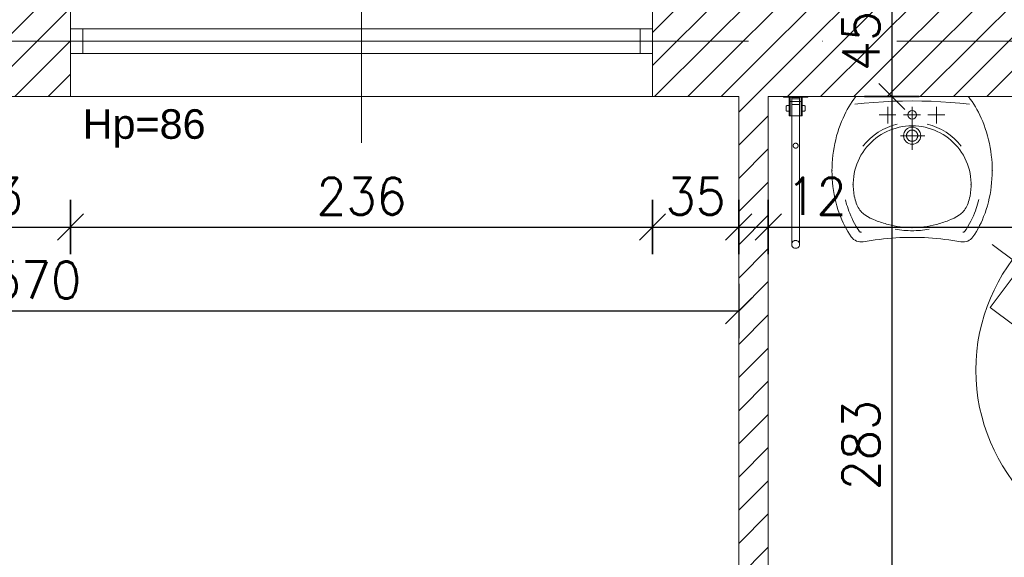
# Model space of a CAD drawing. Header units: millimetres. Extents: x -37273 to 136949, y -1495242345 to -598.
# Tile 23 of 38: x 41549 to 41949, y -16429 to -16211. Entities that reach past the tile are written whole.
import ezdxf

# ---------------------------------------------------------------- set-up
doc = ezdxf.new("R2010")
doc.units = ezdxf.units.MM
doc.linetypes.add('ACAD_ISO10W100', pattern=[18, 12, -3, 0, -3])
for name, color, linetype, lineweight in [('0.05 SPRZĘT', 70, 'Continuous', 5), ('0.30 sciany', 2, 'Continuous', 30), ('A-OKN', 3, 'Continuous', 13), ('urządzenia', 252, 'Continuous', 0), ('wymiarowannie', 253, 'Continuous', 5)]:
    doc.layers.add(name, color=color, linetype=linetype, lineweight=lineweight)
doc.layers.add('wym', color=1, linetype='Continuous')
doc.layers.add('ściana', color=7, linetype='Continuous')
doc.styles.get("Standard").update_dxf_attribs({"font": 'arial.ttf'})
doc.styles.add('WYM_50', font='simplex.shx', dxfattribs={"width": 0.95})
doc.dimstyles.new('50', dxfattribs={"dimtxt": 15, "dimasz": 0.15, "dimexe": 13, "dimexo": 30, "dimgap": 5, "dimtad": 1, "dimdec": 0, "dimrnd": 0.5, "dimzin": 1, "dimdsep": 46, "dimtxsty": 'WYM_50', "dimblk": 'A', "dimcen": 3, "dimdle": 5, "dimse1": 1, "dimse2": 1, "dimclrd": 256, "dimclre": 256, "dimclrt": 2, "dimaunit": 1, "dimadec": 0, "dimazin": 0, "dimtfac": 0.32, "dimtdec": 0, "dimtix": 1, "dimtmove": 1, "dimatfit": 3, "dimldrblk": 'A', "dimfxl": 1, "dimtvp": 0.08, "dimtolj": 1, "dimtzin": 1, "dimarcsym": 0})

# ---------------------------------------------------------------- blocks, each defined once
blk = doc.blocks.new('A')
at = {"color": 1, "linetype": 'Continuous'}
blk.add_line((0, 73.6), (0, -73.6), dxfattribs=at)
at = {"color": 7, "linetype": 'Continuous'}
blk.add_line((-35.3, -35.3), (35.3, 35.3), dxfattribs=at)
blk = doc.blocks.new('*D2468')
at = {"layer": 'Defpoints', "color": 0, "lineweight": 13, "ltscale": 3}
for p in [(41806, -16242.05), (41570, -16277.77), (41806, -16295)]:
    blk.add_point(p, dxfattribs=at)
at = {"layer": 'wym', "lineweight": -2}
blk.add_line((41570.15, -16295), (41805.85, -16295), dxfattribs=at)
at = {"layer": 'wym', "lineweight": -2, "ltscale": 3, "xscale": 0.15, "yscale": 0.15, "zscale": 0.15, "rotation": 180}
blk.add_blockref('A', (41570, -16295), dxfattribs=at)
at = {"layer": 'wym', "lineweight": -2, "ltscale": 3, "xscale": 0.15, "yscale": 0.15, "zscale": 0.15}
blk.add_blockref('A', (41806, -16295), dxfattribs=at)
at = {"layer": 'wym', "color": 2, "ltscale": 3, "insert": (41688, -16282.5), "char_height": 15, "attachment_point": 5, "style": 'WYM_50'}
blk.add_mtext('\\A1;236', dxfattribs=at)
blk = doc.blocks.new('*D2472')
at = {"layer": 'Defpoints', "color": 0, "lineweight": 13, "ltscale": 3}
for p in [(41841, -16329.05), (41271, -16355.26), (41841, -16355.26)]:
    blk.add_point(p, dxfattribs=at)
at = {"layer": 'wym', "lineweight": -2}
blk.add_line((41271.15, -16329.05), (41840.85, -16329.05), dxfattribs=at)
at = {"layer": 'wym', "lineweight": -2, "ltscale": 3, "xscale": 0.15, "yscale": 0.15, "zscale": 0.15, "rotation": 180}
blk.add_blockref('A', (41271, -16329.05), dxfattribs=at)
at = {"layer": 'wym', "lineweight": -2, "ltscale": 3, "xscale": 0.15, "yscale": 0.15, "zscale": 0.15}
blk.add_blockref('A', (41841, -16329.05), dxfattribs=at)
at = {"layer": 'wym', "color": 2, "ltscale": 3, "insert": (41556, -16316.55), "char_height": 15, "attachment_point": 5, "style": 'WYM_50'}
blk.add_mtext('\\A1;570', dxfattribs=at)
blk = doc.blocks.new('*D2467')
at = {"layer": 'Defpoints', "color": 0, "lineweight": 13, "ltscale": 3}
for p in [(41570, -16229.22), (41507, -16262.86), (41570, -16295)]:
    blk.add_point(p, dxfattribs=at)
at = {"layer": 'wym', "lineweight": -2}
blk.add_line((41507.15, -16295), (41569.85, -16295), dxfattribs=at)
at = {"layer": 'wym', "lineweight": -2, "ltscale": 3, "xscale": 0.15, "yscale": 0.15, "zscale": 0.15, "rotation": 180}
blk.add_blockref('A', (41507, -16295), dxfattribs=at)
at = {"layer": 'wym', "lineweight": -2, "ltscale": 3, "xscale": 0.15, "yscale": 0.15, "zscale": 0.15}
blk.add_blockref('A', (41570, -16295), dxfattribs=at)
at = {"layer": 'wym', "color": 2, "ltscale": 3, "insert": (41538.5, -16282.5), "char_height": 15, "attachment_point": 5, "style": 'WYM_50'}
blk.add_mtext('\\A1;63', dxfattribs=at)
blk = doc.blocks.new('*D2471')
at = {"layer": 'Defpoints', "color": 0, "lineweight": 13, "ltscale": 3}
for p in [(41853, -16261.11), (42135, -16261.11), (42135, -16295)]:
    blk.add_point(p, dxfattribs=at)
at = {"layer": 'wym', "lineweight": -2}
blk.add_line((41853.15, -16295), (42134.85, -16295), dxfattribs=at)
at = {"layer": 'wym', "lineweight": -2, "ltscale": 3, "xscale": 0.15, "yscale": 0.15, "zscale": 0.15, "rotation": 180}
blk.add_blockref('A', (41853, -16295), dxfattribs=at)
at = {"layer": 'wym', "lineweight": -2, "ltscale": 3, "xscale": 0.15, "yscale": 0.15, "zscale": 0.15}
blk.add_blockref('A', (42135, -16295), dxfattribs=at)
at = {"layer": 'wym', "color": 2, "ltscale": 3, "insert": (41994, -16282.5), "char_height": 15, "attachment_point": 5, "style": 'WYM_50'}
blk.add_mtext('\\A1;282', dxfattribs=at)
blk = doc.blocks.new('ffsfsfs')
at = {"layer": '0.05 SPRZĘT', "color": 251, "linetype": 'ACAD_ISO10W100'}
for p, q in [((71318.19, -27115.89), (71419.59, -26979.65)), ((71300.77, -26997.07), (71437.01, -27098.47))]:
    blk.add_line(p, q, dxfattribs=at)
at = {"layer": '0.05 SPRZĘT', "color": 251}
for p, q in [((71333.72, -26997.35), (71344.74, -27005.55)), ((71334.64, -26996.11), (71345.66, -27004.31)), ((71321.29, -27036.4), (71344.33, -27005.43)), ((71349.75, -27004.64), (71387, -27032.36)), ((71405.91, -27034.59), (71370.22, -27008.03)), ((71382.07, -27028.7), (71384.27, -27025.74)), ((71309.57, -27029.8), (71320.59, -27038)), ((71310.49, -27028.56), (71321.51, -27036.76)), ((71383.86, -27030.02), (71386.06, -27027.06)), ((71392.6, -27041.67), (71385.89, -27036.68)), ((71386.36, -27035.03), (71393.56, -27040.39)), ((71359.33, -27069.54), (71322.08, -27041.82)), ((71393.56, -27040.39), (71392.6, -27041.67)), ((71366.89, -27087.02), (71331.21, -27060.46)), ((71352.45, -27068.5), (71354.41, -27065.87)), ((71354.23, -27069.82), (71356.19, -27067.2)), ((71361.71, -27068.16), (71368.9, -27073.52)), ((71369.86, -27072.23), (71363.15, -27067.24)), ((71368.9, -27073.52), (71369.86, -27072.23))]:
    blk.add_line(p, q, dxfattribs=at)
for points in [[(71325.07, -26988.98), (71334.64, -26996.11), (71324.49, -27009.74), (71314.92, -27002.62)], [(71300, -27022.67), (71309.57, -27029.8), (71319.72, -27016.16), (71310.15, -27009.04)]]:
    blk.add_lwpolyline(points, close=True, dxfattribs=at)
for points in [[(71343.59, -26994.53), (71343.18, -26995.09, 0.414214), (71343.34, -26996.17), (71354.17, -27004.24, 0.414214), (71355.25, -27004.08), (71355.67, -27003.52, 0.414214), (71355.51, -27002.44), (71344.68, -26994.37, 0.414214)], [(71363.89, -27009.12), (71364.35, -27008.5, -0.414214), (71365.97, -27008.26), (71407.58, -27039.22, -0.414214), (71407.81, -27040.84), (71407.35, -27041.47, -0.414214), (71405.73, -27041.7), (71364.13, -27010.74, -0.414214)], [(71310.63, -27038.82), (71311.05, -27038.26, -0.414214), (71312.13, -27038.11), (71322.96, -27046.17, -0.414214), (71323.12, -27047.25), (71322.71, -27047.81, -0.414214), (71321.62, -27047.97), (71310.79, -27039.91, -0.414214)], [(71330.22, -27054.36), (71330.68, -27053.74, -0.414214), (71332.3, -27053.5), (71373.9, -27084.46, -0.414214), (71374.14, -27086.09), (71373.68, -27086.71, -0.414214), (71372.06, -27086.95), (71330.45, -27055.99, -0.414214)]]:
    blk.add_lwpolyline(points, format="xyb", close=True, dxfattribs=at)
blk.add_circle((71369.21, -27048.03), 75, dxfattribs=at)
for centre, radius, start, end in [((71347.44, -27007.74), 3.87, 53.343, 143.343), ((71329.92, -27018.77), 55.75, 298.7855, 347.9004), ((71332.49, -27020.68), 55.75, 298.7855, 347.9004), ((71324.39, -27038.71), 3.87, 143.343, 233.343)]:
    blk.add_arc(centre, radius, start, end, dxfattribs=at)
blk = doc.blocks.new('RWRWR')
at = {"layer": 'A-OKN'}
for p, q in [((70772.82, -27025.23), (70772.82, -27024.83)), ((70772.82, -27025.23), (70772.82, -27025.83)), ((70772.82, -27025.83), (70772.82, -27029.02)), ((70778.64, -27025.23), (70778.64, -27029.61)), ((70772.82, -27029.02), (70772.82, -27029.62)), ((70772.82, -27030.01), (70772.82, -27029.61)), ((70778.64, -27029.61), (70778.64, -27029.62))]:
    blk.add_line(p, q, dxfattribs=at)
for points, degree in [([(70780.6, -27022.44), (70780.3, -27022.44)], 1), ([(70772.82, -27025.83), (70757.77, -27025.83), (70742.72, -27025.83), (70727.67, -27025.83)], 3), ([(70777.41, -27025.83), (70775.88, -27025.83), (70774.35, -27025.83), (70772.82, -27025.83)], 3), ([(70774.72, -27024.83), (70774.72, -27023.88)], 1), ([(70775.81, -27024.83), (70780.3, -27024.83)], 1), ([(70775.81, -27025.23), (70780.3, -27025.23)], 1), ([(70776.91, -27024.83), (70776.91, -27023.88)], 1), ([(70777.41, -27025.83), (70777.82, -27025.83), (70778.23, -27025.83), (70778.64, -27025.83)], 3), ([(70779.7, -27025.83), (70779.9, -27025.83)], 1), ([(70780.3, -27022.74), (70780.3, -27032.11)], 1), ([(70780.6, -27022.74), (70780.6, -27032.11)], 1), ([(70772.82, -27029.02), (70757.77, -27029.02), (70742.72, -27029.02), (70727.67, -27029.02)], 3), ([(70777.41, -27029.02), (70775.88, -27029.02), (70774.35, -27029.02), (70772.82, -27029.02)], 3), ([(70774.72, -27030.01), (70774.72, -27030.96)], 1), ([(70775.81, -27029.61), (70780.3, -27029.61)], 1), ([(70775.81, -27030.01), (70780.3, -27030.01)], 1), ([(70776.91, -27030.01), (70776.91, -27030.96)], 1), ([(70777.41, -27029.02), (70777.82, -27029.02), (70778.23, -27029.02), (70778.64, -27029.02)], 3), ([(70779.7, -27029.02), (70779.9, -27029.02)], 1), ([(70780.6, -27032.4), (70780.3, -27032.4)], 1)]:
    blk.add_open_spline(points, degree=degree, dxfattribs=at)
for points, knots in [([(70780.3, -27022.44), (70780.3, -27022.44), (70780.3, -27022.44), (70780.3, -27022.44), (70780.3, -27022.45), (70780.3, -27022.45), (70780.3, -27022.46), (70780.3, -27022.46), (70780.3, -27022.47), (70780.3, -27022.48), (70780.3, -27022.49), (70780.3, -27022.5), (70780.3, -27022.52), (70780.3, -27022.53), (70780.3, -27022.54), (70780.3, -27022.56), (70780.3, -27022.57), (70780.3, -27022.59), (70780.3, -27022.6), (70780.3, -27022.62), (70780.3, -27022.64), (70780.3, -27022.65), (70780.3, -27022.67), (70780.3, -27022.68), (70780.3, -27022.69), (70780.3, -27022.71), (70780.3, -27022.72), (70780.3, -27022.74)], [0, 0, 0, 0, 0.535432, 0.535432, 0.535432, 1.081294, 1.081294, 1.081294, 1.629606, 1.629606, 1.629606, 2.180303, 2.180303, 2.180303, 2.733365, 2.733365, 2.733365, 3.288813, 3.288813, 3.288813, 3.846708, 3.846708, 3.846708, 4.217888, 4.217888, 4.217888, 4.700961, 4.700961, 4.700961, 4.700961]), ([(70780.6, -27022.74), (70780.6, -27022.72), (70780.6, -27022.7), (70780.6, -27022.68), (70780.6, -27022.66), (70780.6, -27022.64), (70780.6, -27022.63), (70780.6, -27022.61), (70780.6, -27022.59), (70780.6, -27022.58), (70780.6, -27022.56), (70780.6, -27022.55), (70780.6, -27022.53), (70780.6, -27022.52), (70780.6, -27022.51), (70780.6, -27022.5), (70780.6, -27022.49), (70780.6, -27022.48), (70780.6, -27022.47), (70780.6, -27022.46), (70780.6, -27022.45), (70780.6, -27022.45), (70780.6, -27022.45), (70780.6, -27022.44), (70780.6, -27022.44), (70780.6, -27022.44), (70780.6, -27022.44), (70780.6, -27022.44)], [0, 0, 0, 0, 0.535432, 0.535432, 0.535432, 1.081294, 1.081294, 1.081294, 1.629606, 1.629606, 1.629606, 2.180303, 2.180303, 2.180303, 2.733365, 2.733365, 2.733365, 3.288813, 3.288813, 3.288813, 3.846708, 3.846708, 3.846708, 4.217888, 4.217888, 4.217888, 4.700961, 4.700961, 4.700961, 4.700961]), ([(70720.59, -27029.02), (70720.55, -27029.02), (70720.5, -27029.01), (70720.33, -27029), (70720.21, -27028.97), (70719.98, -27028.9), (70719.87, -27028.85), (70719.67, -27028.72), (70719.57, -27028.65), (70719.4, -27028.48), (70719.32, -27028.39), (70719.19, -27028.18), (70719.14, -27028.08), (70719.05, -27027.85), (70719.03, -27027.73), (70719, -27027.49), (70719, -27027.37), (70719.02, -27027.13), (70719.05, -27027.01), (70719.13, -27026.79), (70719.18, -27026.68), (70719.31, -27026.47), (70719.38, -27026.38), (70719.55, -27026.21), (70719.65, -27026.13), (70719.85, -27026), (70719.96, -27025.95), (70720.16, -27025.89), (70720.24, -27025.86), (70720.41, -27025.83), (70720.5, -27025.83), (70720.59, -27025.83)], [0, 0, 0, 0, 1.467588, 1.467588, 5.083244, 5.083244, 8.698899, 8.698899, 12.314555, 12.314555, 15.930211, 15.930211, 19.545866, 19.545866, 23.161504, 23.161504, 26.77716, 26.77716, 30.392816, 30.392816, 34.008472, 34.008472, 37.624128, 37.624128, 41.239717, 41.239717, 44.863119, 44.863119, 47.412146, 47.412146, 50.165951, 50.165951, 50.165951, 50.165951]), ([(70720.59, -27029.02), (70720.66, -27029.02), (70720.72, -27029.01), (70720.85, -27029), (70720.91, -27028.99), (70721.09, -27028.94), (70721.2, -27028.9), (70721.41, -27028.79), (70721.52, -27028.73), (70721.7, -27028.58), (70721.79, -27028.49), (70721.93, -27028.3), (70722, -27028.19), (70722.08, -27028), (70722.11, -27027.92), (70722.17, -27027.72), (70722.18, -27027.6), (70722.19, -27027.36), (70722.18, -27027.24), (70722.14, -27027), (70722.1, -27026.88), (70722, -27026.66), (70721.94, -27026.56), (70721.8, -27026.37), (70721.71, -27026.28), (70721.53, -27026.12), (70721.43, -27026.06), (70721.22, -27025.95), (70721.1, -27025.9), (70720.92, -27025.86), (70720.86, -27025.85), (70720.73, -27025.83), (70720.66, -27025.83), (70720.59, -27025.83)], [0, 0, 0, 0, 1.903013, 1.903013, 3.77932, 3.77932, 7.394976, 7.394976, 11.010632, 11.010632, 14.626229, 14.626229, 18.248789, 18.248789, 20.93439, 20.93439, 24.528366, 24.528366, 28.144206, 28.144206, 31.759843, 31.759843, 35.375499, 35.375499, 38.991154, 38.991154, 42.60681, 42.60681, 46.222466, 46.222466, 48.182275, 48.182275, 50.172585, 50.172585, 50.172585, 50.172585]), ([(70727.67, -27025.83), (70727.36, -27025.83), (70726.9, -27025.83), (70726.29, -27025.83), (70725.84, -27025.83), (70725.4, -27025.83), (70724.96, -27025.83), (70724.54, -27025.83), (70723.99, -27025.83), (70723.35, -27025.83), (70722.65, -27025.83), (70722.04, -27025.83), (70721.53, -27025.83), (70721.12, -27025.83), (70720.72, -27025.83), (70720.59, -27025.83), (70720.59, -27025.83)], [0, 0, 0, 0, 0.0416667, 0.0625, 0.0833333, 0.1041667, 0.125, 0.1458333, 0.1666667, 0.2083333, 0.25, 0.2916667, 0.3333333, 0.375, 0.4166667, 0.5, 0.5, 0.5, 0.5]), ([(70778.64, -27025.83), (70778.92, -27025.83), (70779.23, -27025.83), (70779.59, -27025.83), (70779.66, -27025.83), (70779.7, -27025.83)], [0.97956272, 0.97956272, 0.97956272, 0.97956272, 0.99616858, 0.99744572, 1, 1, 1, 1]), ([(70727.67, -27029.02), (70727.36, -27029.02), (70726.9, -27029.02), (70726.29, -27029.02), (70725.84, -27029.02), (70725.4, -27029.02), (70724.96, -27029.02), (70724.54, -27029.02), (70723.99, -27029.02), (70723.35, -27029.02), (70722.65, -27029.02), (70722.04, -27029.02), (70721.53, -27029.02), (70721.12, -27029.02), (70720.72, -27029.02), (70720.59, -27029.02), (70720.59, -27029.02)], [0, 0, 0, 0, 0.0416667, 0.0625, 0.0833333, 0.1041667, 0.125, 0.1458333, 0.1666667, 0.2083333, 0.25, 0.2916667, 0.3333333, 0.375, 0.4166667, 0.5, 0.5, 0.5, 0.5]), ([(70778.64, -27029.02), (70778.92, -27029.02), (70779.23, -27029.02), (70779.59, -27029.02), (70779.66, -27029.02), (70779.7, -27029.02)], [0.97956272, 0.97956272, 0.97956272, 0.97956272, 0.99616858, 0.99744572, 1, 1, 1, 1]), ([(70780.3, -27032.11), (70780.3, -27032.12), (70780.3, -27032.14), (70780.3, -27032.16), (70780.3, -27032.18), (70780.3, -27032.2), (70780.3, -27032.21), (70780.3, -27032.23), (70780.3, -27032.25), (70780.3, -27032.26), (70780.3, -27032.28), (70780.3, -27032.29), (70780.3, -27032.31), (70780.3, -27032.32), (70780.3, -27032.33), (70780.3, -27032.34), (70780.3, -27032.36), (70780.3, -27032.36), (70780.3, -27032.37), (70780.3, -27032.38), (70780.3, -27032.39), (70780.3, -27032.39), (70780.3, -27032.4), (70780.3, -27032.4), (70780.3, -27032.4), (70780.3, -27032.4), (70780.3, -27032.4), (70780.3, -27032.4)], [0, 0, 0, 0, 0.535432, 0.535432, 0.535432, 1.081294, 1.081294, 1.081294, 1.629606, 1.629606, 1.629606, 2.180303, 2.180303, 2.180303, 2.733365, 2.733365, 2.733365, 3.288813, 3.288813, 3.288813, 3.846708, 3.846708, 3.846708, 4.217888, 4.217888, 4.217888, 4.700961, 4.700961, 4.700961, 4.700961]), ([(70780.6, -27032.4), (70780.6, -27032.4), (70780.6, -27032.4), (70780.6, -27032.4), (70780.6, -27032.4), (70780.6, -27032.39), (70780.6, -27032.38), (70780.6, -27032.38), (70780.6, -27032.37), (70780.6, -27032.36), (70780.6, -27032.35), (70780.6, -27032.34), (70780.6, -27032.33), (70780.6, -27032.31), (70780.6, -27032.3), (70780.6, -27032.28), (70780.6, -27032.27), (70780.6, -27032.25), (70780.6, -27032.24), (70780.6, -27032.22), (70780.6, -27032.21), (70780.6, -27032.19), (70780.6, -27032.18), (70780.6, -27032.16), (70780.6, -27032.15), (70780.6, -27032.14), (70780.6, -27032.12), (70780.6, -27032.11)], [0, 0, 0, 0, 0.535432, 0.535432, 0.535432, 1.081294, 1.081294, 1.081294, 1.629606, 1.629606, 1.629606, 2.180303, 2.180303, 2.180303, 2.733365, 2.733365, 2.733365, 3.288813, 3.288813, 3.288813, 3.846708, 3.846708, 3.846708, 4.217888, 4.217888, 4.217888, 4.700961, 4.700961, 4.700961, 4.700961])]:
    blk.add_open_spline(points, degree=3, knots=knots, dxfattribs=at)
for points, knots in [([(70761.66, -27027.42), (70761.66, -27026.42), (70760.66, -27026.42), (70759.67, -27026.42), (70759.67, -27027.42)], [31.415927, 31.415927, 31.415927, 47.123891, 47.123891, 62.831854, 62.831854, 62.831854]), ([(70776.61, -27023.58), (70776.61, -27023.58), (70775.81, -27023.58), (70775.02, -27023.58), (70775.02, -27023.58)], [0, 0, 0, 0.25, 0.25, 0.5, 0.5, 0.5]), ([(70777.41, -27025.83), (70777.41, -27025.83), (70777.41, -27027.42), (70777.41, -27029.02), (70777.41, -27029.02)], [0.5, 0.5, 0.5, 0.75, 0.75, 1, 1, 1]), ([(70779.7, -27029.02), (70779.7, -27029.02), (70779.7, -27027.42), (70779.7, -27025.83), (70779.7, -27025.83)], [0, 0, 0, 0.25, 0.25, 0.5, 0.5, 0.5]), ([(70779.7, -27029.02), (70779.7, -27029.02), (70779.7, -27027.42), (70779.7, -27025.83), (70779.7, -27025.83)], [0, 0, 0, 0.25, 0.25, 0.5, 0.5, 0.5]), ([(70780.19, -27028.72), (70780.19, -27028.72), (70780.19, -27027.42), (70780.19, -27026.13), (70780.19, -27026.13)], [0, 0, 0, 0.25, 0.25, 0.5, 0.5, 0.5]), ([(70759.67, -27027.42), (70759.67, -27028.42), (70760.66, -27028.42), (70761.66, -27028.42), (70761.66, -27027.42)], [0, 0, 0, 15.707964, 15.707964, 31.415927, 31.415927, 31.415927]), ([(70776.61, -27031.26), (70776.61, -27031.26), (70775.81, -27031.26), (70775.02, -27031.26), (70775.02, -27031.26)], [0, 0, 0, 0.25, 0.25, 0.5, 0.5, 0.5])]:
    blk.add_rational_spline(points, [1, 0.707106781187, 1, 0.707106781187, 1], degree=2, knots=knots, dxfattribs=at)
for points, weights in [([(70772.82, -27024.83), (70772.82, -27024.83), (70775.81, -27024.83)], [1, 0.707106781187, 1]), ([(70775.73, -27025.23), (70772.82, -27025.23), (70772.82, -27025.23)], [1, 0.707106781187, 1]), ([(70774.72, -27023.88), (70774.72, -27023.58), (70775.02, -27023.58)], [1, 0.707106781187, 1]), ([(70775.77, -27025.23), (70775.75, -27025.23), (70775.73, -27025.23)], [0.994234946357, 0.997088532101, 1]), ([(70775.77, -27025.23), (70775.79, -27025.23), (70775.81, -27025.23)], [0.994234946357, 0.997088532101, 1]), ([(70776.91, -27023.88), (70776.91, -27023.58), (70776.61, -27023.58)], [1, 0.707106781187, 1]), ([(70780.19, -27026.13), (70780.19, -27025.83), (70779.9, -27025.83)], [1, 0.707106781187, 1]), ([(70772.82, -27029.61), (70772.82, -27029.61), (70775.77, -27029.61)], [1, 0.710018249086, 0.994234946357]), ([(70775.73, -27029.62), (70772.82, -27029.62), (70772.82, -27029.62)], [1, 0.707106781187, 1]), ([(70772.82, -27030.01), (70772.82, -27030.01), (70775.81, -27030.01)], [1, 0.707106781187, 1]), ([(70775.77, -27029.62), (70775.75, -27029.62), (70775.73, -27029.62)], [0.994234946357, 0.997088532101, 1]), ([(70775.77, -27029.61), (70775.79, -27029.61), (70775.81, -27029.61)], [0.994234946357, 0.997088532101, 1]), ([(70778.64, -27029.62), (70778.64, -27029.62), (70775.77, -27029.62)], [1, 0.710018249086, 0.994234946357]), ([(70779.9, -27029.02), (70780.19, -27029.02), (70780.19, -27028.72)], [1, 0.707106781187, 1]), ([(70774.72, -27030.96), (70774.72, -27031.26), (70775.02, -27031.26)], [1, 0.707106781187, 1]), ([(70776.91, -27030.96), (70776.91, -27031.26), (70776.61, -27031.26)], [1, 0.707106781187, 1])]:
    blk.add_rational_spline(points, weights, degree=2, dxfattribs=at)
blk = doc.blocks.new('FDFDFD')
at = {"layer": 'A-OKN'}
for p, q in [((70767.17, -26986.32), (70766.48, -26987.37)), ((70767.88, -26985.3), (70767.17, -26986.32)), ((70768.62, -26984.32), (70767.88, -26985.3)), ((70768.62, -26984.32), (70814.32, -26984.32)), ((70779.81, -26986.42), (70775.93, -26986.67)), ((70783.7, -26986.24), (70779.81, -26986.42)), ((70782.49, -26984.32), (70800.49, -26984.32)), ((70787.58, -26986.14), (70783.7, -26986.24)), ((70791.47, -26986.1), (70787.58, -26986.14)), ((70791.47, -26986.1), (70795.36, -26986.14)), ((70795.36, -26986.14), (70799.24, -26986.24)), ((70799.24, -26986.24), (70803.13, -26986.42)), ((70803.13, -26986.42), (70807.01, -26986.67)), ((70815.06, -26985.3), (70814.32, -26984.32)), ((70815.77, -26986.32), (70815.06, -26985.3)), ((70816.46, -26987.37), (70815.77, -26986.32)), ((70765.19, -26989.55), (70764.58, -26990.68)), ((70765.82, -26988.44), (70765.19, -26989.55)), ((70766.48, -26987.37), (70765.82, -26988.44)), ((70772.06, -26986.98), (70768.19, -26987.36)), ((70775.93, -26986.67), (70772.06, -26986.98)), ((70781.57, -26988.49), (70781.57, -26995.25)), ((70791.49, -26988.49), (70791.49, -27005.96)), ((70801.4, -26988.49), (70801.4, -26995.25)), ((70807.01, -26986.67), (70810.88, -26986.98)), ((70810.88, -26986.98), (70814.75, -26987.36)), ((70817.12, -26988.44), (70816.46, -26987.37)), ((70817.75, -26989.55), (70817.12, -26988.44)), ((70818.36, -26990.68), (70817.75, -26989.55)), ((70762.85, -26994.42), (70762.29, -26995.86)), ((70763.46, -26993.02), (70762.85, -26994.42)), ((70764, -26991.84), (70763.46, -26993.02)), ((70764.58, -26990.68), (70764, -26991.84)), ((70778.08, -26991.76), (70784.91, -26991.76)), ((70787.99, -26991.76), (70794.82, -26991.76)), ((70797.91, -26991.76), (70804.74, -26991.76)), ((70818.94, -26991.84), (70818.36, -26990.68)), ((70819.48, -26993.02), (70818.94, -26991.84)), ((70820.09, -26994.42), (70819.48, -26993.02)), ((70820.65, -26995.86), (70820.09, -26994.42)), ((70761.77, -26997.32), (70761.29, -26998.81)), ((70762.29, -26995.86), (70761.77, -26997.32)), ((70789.86, -26998.57), (70789.71, -26998.74)), ((70790.02, -26998.42), (70789.86, -26998.57)), ((70790.2, -26998.29), (70790.02, -26998.42)), ((70790.4, -26998.17), (70790.2, -26998.29)), ((70790.6, -26998.08), (70790.4, -26998.17)), ((70790.81, -26998), (70790.6, -26998.08)), ((70791.03, -26997.95), (70790.81, -26998)), ((70791.25, -26997.92), (70791.03, -26997.95)), ((70791.47, -26997.91), (70791.25, -26997.92)), ((70791.69, -26997.92), (70791.47, -26997.91)), ((70791.91, -26997.95), (70791.69, -26997.92)), ((70792.13, -26998), (70791.91, -26997.95)), ((70792.34, -26998.08), (70792.13, -26998)), ((70792.55, -26998.17), (70792.34, -26998.08)), ((70792.74, -26998.29), (70792.55, -26998.17)), ((70792.92, -26998.42), (70792.74, -26998.29)), ((70793.08, -26998.57), (70792.92, -26998.42)), ((70793.23, -26998.74), (70793.08, -26998.57)), ((70821.17, -26997.32), (70820.65, -26995.86)), ((70821.65, -26998.81), (70821.17, -26997.32)), ((70760.47, -27001.84), (70760.12, -27003.39)), ((70760.86, -27000.31), (70760.47, -27001.84)), ((70761.29, -26998.81), (70760.86, -27000.31)), ((70796.6, -27000.19), (70786.75, -27000.19)), ((70789.2, -26999.96), (70789.19, -27000.19)), ((70789.19, -27000.19), (70789.2, -27000.41)), ((70789.23, -26999.74), (70789.2, -26999.96)), ((70789.2, -27000.41), (70789.23, -27000.63)), ((70789.29, -26999.52), (70789.23, -26999.74)), ((70789.23, -27000.63), (70789.29, -27000.85)), ((70789.36, -26999.31), (70789.29, -26999.52)), ((70789.29, -27000.85), (70789.36, -27001.06)), ((70789.46, -26999.11), (70789.36, -26999.31)), ((70789.36, -27001.06), (70789.46, -27001.26)), ((70789.57, -26998.92), (70789.46, -26999.11)), ((70789.46, -27001.26), (70789.57, -27001.45)), ((70789.71, -26998.74), (70789.57, -26998.92)), ((70789.57, -27001.45), (70789.71, -27001.63)), ((70789.71, -27001.63), (70789.86, -27001.8)), ((70789.86, -27001.8), (70790.02, -27001.95)), ((70790.02, -27001.95), (70790.2, -27002.08)), ((70790.2, -27002.08), (70790.4, -27002.2)), ((70790.4, -27002.2), (70790.6, -27002.29)), ((70790.6, -27002.29), (70790.81, -27002.37)), ((70790.81, -27002.37), (70791.03, -27002.42)), ((70791.03, -27002.42), (70791.25, -27002.46)), ((70791.25, -27002.46), (70791.47, -27002.47)), ((70791.47, -27002.47), (70791.69, -27002.46)), ((70791.69, -27002.46), (70791.91, -27002.42)), ((70791.91, -27002.42), (70792.13, -27002.37)), ((70792.13, -27002.37), (70792.34, -27002.29)), ((70792.34, -27002.29), (70792.55, -27002.2)), ((70792.55, -27002.2), (70792.74, -27002.08)), ((70792.74, -27002.08), (70792.92, -27001.95)), ((70792.92, -27001.95), (70793.08, -27001.8)), ((70793.08, -27001.8), (70793.23, -27001.63)), ((70793.37, -26998.92), (70793.23, -26998.74)), ((70793.23, -27001.63), (70793.37, -27001.45)), ((70793.48, -26999.11), (70793.37, -26998.92)), ((70793.37, -27001.45), (70793.48, -27001.26)), ((70793.58, -26999.31), (70793.48, -26999.11)), ((70793.48, -27001.26), (70793.58, -27001.06)), ((70793.64, -26999.5), (70793.58, -26999.31)), ((70793.58, -27001.06), (70793.64, -27000.87)), ((70793.7, -26999.69), (70793.64, -26999.5)), ((70793.64, -27000.87), (70793.7, -27000.68)), ((70793.73, -26999.89), (70793.7, -26999.69)), ((70793.7, -27000.68), (70793.73, -27000.48)), ((70793.75, -27000.19), (70793.73, -26999.89)), ((70793.73, -27000.48), (70793.75, -27000.19)), ((70793.75, -27000.19), (70793.75, -27000.19)), ((70822.08, -27000.31), (70821.65, -26998.81)), ((70822.47, -27001.84), (70822.08, -27000.31)), ((70822.82, -27003.39), (70822.47, -27001.84)), ((70759.56, -27006.52), (70759.35, -27008.1)), ((70759.82, -27004.95), (70759.56, -27006.52)), ((70760.12, -27003.39), (70759.82, -27004.95)), ((70823.12, -27004.95), (70822.82, -27003.39)), ((70823.38, -27006.52), (70823.12, -27004.95)), ((70823.59, -27008.1), (70823.38, -27006.52)), ((70759.18, -27009.69), (70759.06, -27011.29)), ((70759.35, -27008.1), (70759.18, -27009.69)), ((70823.76, -27009.69), (70823.59, -27008.1)), ((70823.88, -27011.29), (70823.76, -27009.69)), ((70758.99, -27012.89), (70758.97, -27014.5)), ((70758.97, -27014.5), (70759, -27016.1)), ((70759.06, -27011.29), (70758.99, -27012.89)), ((70823.95, -27012.89), (70823.88, -27011.29)), ((70823.94, -27016.1), (70823.97, -27014.5)), ((70823.97, -27014.5), (70823.95, -27012.89)), ((70759, -27016.1), (70759.07, -27017.7)), ((70759.07, -27017.7), (70759.2, -27019.29)), ((70823.74, -27019.29), (70823.87, -27017.7)), ((70823.87, -27017.7), (70823.94, -27016.1)), ((70759.2, -27019.29), (70759.37, -27020.88)), ((70759.37, -27020.88), (70759.59, -27022.45)), ((70759.59, -27022.45), (70759.86, -27024.02)), ((70823.08, -27024.02), (70823.35, -27022.45)), ((70823.35, -27022.45), (70823.57, -27020.88)), ((70823.57, -27020.88), (70823.74, -27019.29)), ((70759.86, -27024.02), (70760.18, -27025.57)), ((70760.18, -27025.57), (70760.54, -27027.1)), ((70764.42, -27026.28), (70764.92, -27028.08)), ((70768.01, -27024.69), (70768.18, -27025.47)), ((70768.18, -27025.47), (70768.38, -27026.21)), ((70768.38, -27026.21), (70768.59, -27026.92)), ((70760.54, -27027.1), (70760.95, -27028.62)), ((70760.95, -27028.62), (70761.4, -27030.12)), ((70761.4, -27030.12), (70761.9, -27031.59)), ((70764.92, -27028.08), (70765.21, -27028.99)), ((70765.21, -27028.99), (70765.51, -27029.89)), ((70765.51, -27029.89), (70765.83, -27030.78)), ((70768.59, -27026.92), (70768.82, -27027.6)), ((70768.82, -27027.6), (70769.07, -27028.24)), ((70769.07, -27028.24), (70769.35, -27028.84)), ((70769.35, -27028.84), (70769.64, -27029.4)), ((70769.64, -27029.4), (70769.96, -27029.94)), ((70769.96, -27029.94), (70770.3, -27030.43)), ((70770.3, -27030.43), (70770.65, -27030.89)), ((70812.68, -27030.43), (70812.32, -27030.89)), ((70813.02, -27029.94), (70812.68, -27030.43)), ((70813.33, -27029.4), (70813.02, -27029.94)), ((70813.63, -27028.84), (70813.33, -27029.4)), ((70813.9, -27028.24), (70813.63, -27028.84)), ((70814.16, -27027.6), (70813.9, -27028.24)), ((70814.39, -27026.92), (70814.16, -27027.6)), ((70761.9, -27031.59), (70762.45, -27033.03)), ((70762.45, -27033.03), (70762.97, -27034.28)), ((70762.97, -27034.28), (70763.52, -27035.51)), ((70765.83, -27030.78), (70766.17, -27031.66)), ((70766.17, -27031.66), (70766.62, -27032.74)), ((70766.62, -27032.74), (70767.1, -27033.8)), ((70767.1, -27033.8), (70767.61, -27034.84)), ((70770.65, -27030.89), (70771.03, -27031.32)), ((70771.03, -27031.32), (70771.43, -27031.7)), ((70771.43, -27031.7), (70771.85, -27032.06)), ((70771.85, -27032.06), (70772.29, -27032.37)), ((70772.29, -27032.37), (70773.34, -27033.03)), ((70773.34, -27033.03), (70774.43, -27033.62)), ((70774.43, -27033.62), (70775.55, -27034.14)), ((70775.55, -27034.14), (70776.7, -27034.6)), ((70807.42, -27034.14), (70806.27, -27034.6)), ((70808.54, -27033.62), (70807.42, -27034.14)), ((70809.63, -27033.03), (70808.54, -27033.62)), ((70810.68, -27032.37), (70809.63, -27033.03)), ((70811.12, -27032.06), (70810.68, -27032.37)), ((70811.54, -27031.7), (70811.12, -27032.06)), ((70811.94, -27031.32), (70811.54, -27031.7)), ((70812.32, -27030.89), (70811.94, -27031.32)), ((70763.52, -27035.51), (70764.11, -27036.71)), ((70764.11, -27036.71), (70764.73, -27037.88)), ((70764.73, -27037.88), (70765.39, -27039.03)), ((70767.61, -27034.84), (70768.14, -27035.86)), ((70768.14, -27035.86), (70768.83, -27037.06)), ((70768.83, -27037.06), (70769.56, -27038.23)), ((70769.56, -27038.23), (70770.06, -27038.98)), ((70812.88, -27038.98), (70813.38, -27038.23)), ((70813.38, -27038.23), (70814.11, -27037.06)), ((70765.39, -27039.03), (70766.08, -27040.15)), ((70766.08, -27040.15), (70766.8, -27041.24)), ((70776.54, -27042.48), (70774.91, -27042.72)), ((70778.19, -27042.27), (70776.54, -27042.48)), ((70779.84, -27042.08), (70778.19, -27042.27)), ((70781.49, -27041.92), (70779.84, -27042.08)), ((70783.15, -27041.78), (70781.49, -27041.92)), ((70784.81, -27041.67), (70783.15, -27041.78)), ((70786.47, -27041.58), (70784.81, -27041.67)), ((70788.14, -27041.52), (70786.47, -27041.58)), ((70789.8, -27041.48), (70788.14, -27041.52)), ((70791.47, -27041.47), (70789.8, -27041.48)), ((70793.14, -27041.48), (70791.47, -27041.47)), ((70794.8, -27041.52), (70793.14, -27041.48)), ((70796.47, -27041.58), (70794.8, -27041.52)), ((70798.13, -27041.67), (70796.47, -27041.58)), ((70799.79, -27041.78), (70798.13, -27041.67)), ((70801.45, -27041.92), (70799.79, -27041.78)), ((70803.11, -27042.08), (70801.45, -27041.92)), ((70804.75, -27042.27), (70803.11, -27042.08)), ((70806.4, -27042.48), (70804.75, -27042.27)), ((70808.03, -27042.72), (70806.4, -27042.48)), ((70773.28, -27042.97), (70771.65, -27043.25)), ((70774.91, -27042.72), (70773.28, -27042.97)), ((70809.66, -27042.97), (70808.03, -27042.72)), ((70811.29, -27043.25), (70809.66, -27042.97))]:
    blk.add_line(p, q, dxfattribs=at)
for points in [[(70814.96, -27024.69), (70814.79, -27025.47), (70814.6, -27026.21), (70814.39, -27026.92)], [(70816.14, -27041.24), (70816.86, -27040.15), (70817.55, -27039.03), (70818.21, -27037.88), (70818.83, -27036.71), (70819.42, -27035.51), (70819.97, -27034.28), (70820.49, -27033.03), (70821.04, -27031.59), (70821.54, -27030.12), (70821.99, -27028.62), (70822.4, -27027.1), (70822.77, -27025.57), (70823.08, -27024.02)], [(70818.05, -27027.96), (70818.32, -27027.03), (70818.56, -27026.1)], [(70817.14, -27030.71), (70817.46, -27029.8)], [(70817.46, -27029.8), (70817.77, -27028.89), (70818.05, -27027.96)], [(70815.34, -27034.83), (70815.85, -27033.78), (70816.34, -27032.7)], [(70816.34, -27032.7), (70816.79, -27031.6)], [(70816.79, -27031.6), (70817.14, -27030.71)], [(70814.11, -27037.06), (70814.8, -27035.86)], [(70814.8, -27035.86), (70815.34, -27034.83)]]:
    blk.add_lwpolyline(points, dxfattribs=at)
blk.add_lwpolyline([(70811.28, -27043.25, 0.294529), (70816.14, -27041.24)], format="xyb", dxfattribs=at)
for centre, radius in [((70791.49, -26991.76), 1.74), ((70791.49, -27000.19), 3.47)]:
    blk.add_circle(centre, radius, dxfattribs=at)
for centre, radius, start, end in [((70791.36, -27020.02), 23.81, 89.6666, 191.291), ((70791.36, -27020.02), 25.24, 103.525, 141.752), ((70791.61, -27020.02), 23.81, 348.709, 90.3334), ((70791.61, -27020.02), 25.24, 38.248, 76.475), ((70795.25, -26984.91), 53.04, 249.534, 255.292), ((70791.48, -26999.68), 37.8, 255.135, 270.303), ((70791.48, -26999.68), 39.08, 259.849, 270.303), ((70791.49, -26999.68), 37.8, 269.697, 284.865), ((70791.49, -26999.68), 39.08, 269.697, 280.151), ((70787.73, -26984.91), 53.04, 284.708, 290.466), ((70770.79, -27038.48), 4.85, 214.63, 280.275), ((70770.79, -27038.48), 0.883, 214.63, 280.275), ((70812.15, -27038.48), 0.883, 259.725, 325.37)]:
    blk.add_arc(centre, radius, start, end, dxfattribs=at)
for p in [(70791.49, -26984.32), (70814.32, -26984.32), (70758.97, -27014.4), (70823.97, -27014.4), (70767.55, -27020.02), (70815.42, -27020.02), (70791.48, -27037.48)]:
    blk.add_point(p, dxfattribs=at)
blk = doc.blocks.new('*D2470')
at = {"layer": 'Defpoints', "color": 0, "lineweight": 13, "ltscale": 3}
for p in [(41841, -16261.11), (41853, -16261.11), (41853, -16295)]:
    blk.add_point(p, dxfattribs=at)
at = {"layer": 'wym', "lineweight": -2}
for p, q in [((41841.15, -16295), (41852.85, -16295)), ((41853, -16295), (41887.72, -16295))]:
    blk.add_line(p, q, dxfattribs=at)
at = {"layer": 'wym', "lineweight": -2, "ltscale": 3, "xscale": 0.15, "yscale": 0.15, "zscale": 0.15, "rotation": 180}
blk.add_blockref('A', (41841, -16295), dxfattribs=at)
at = {"layer": 'wym', "lineweight": -2, "ltscale": 3, "xscale": 0.15, "yscale": 0.15, "zscale": 0.15}
blk.add_blockref('A', (41853, -16295), dxfattribs=at)
at = {"layer": 'wym', "color": 2, "ltscale": 3, "insert": (41872.55, -16282.5), "char_height": 15, "attachment_point": 5, "style": 'WYM_50'}
blk.add_mtext('\\A1;12', dxfattribs=at)
blk = doc.blocks.new('*D2469')
at = {"layer": 'Defpoints', "color": 0, "lineweight": 13, "ltscale": 3}
for p in [(41806, -16256.06), (41841, -16256.06), (41841, -16295)]:
    blk.add_point(p, dxfattribs=at)
at = {"layer": 'wym', "lineweight": -2}
blk.add_line((41806.15, -16295), (41840.85, -16295), dxfattribs=at)
at = {"layer": 'wym', "lineweight": -2, "ltscale": 3, "xscale": 0.15, "yscale": 0.15, "zscale": 0.15, "rotation": 180}
blk.add_blockref('A', (41806, -16295), dxfattribs=at)
at = {"layer": 'wym', "lineweight": -2, "ltscale": 3, "xscale": 0.15, "yscale": 0.15, "zscale": 0.15}
blk.add_blockref('A', (41841, -16295), dxfattribs=at)
at = {"layer": 'wym', "color": 2, "ltscale": 3, "insert": (41823.5, -16282.5), "char_height": 15, "attachment_point": 5, "style": 'WYM_50'}
blk.add_mtext('\\A1;35', dxfattribs=at)
blk = doc.blocks.new('*D2462')
at = {"layer": 'Defpoints', "color": 0, "lineweight": 13, "ltscale": 3}
for p in [(41923.14, -16242.05), (41903.1, -16525.05), (41923.14, -16525.05)]:
    blk.add_point(p, dxfattribs=at)
at = {"layer": 'wym', "lineweight": -2}
blk.add_line((41903.1, -16242.2), (41903.1, -16524.9), dxfattribs=at)
at = {"layer": 'wym', "lineweight": -2, "ltscale": 3, "xscale": 0.15, "yscale": 0.15, "zscale": 0.15}
for p, rotation in [((41903.1, -16242.05), 90), ((41903.1, -16525.05), 270)]:
    blk.add_blockref('A', p, dxfattribs=dict(at, rotation=rotation))
at = {"layer": 'wym', "color": 2, "ltscale": 3, "insert": (41890.6, -16383.55), "char_height": 15, "attachment_point": 5, "rotation": 90, "style": 'WYM_50'}
blk.add_mtext('\\A1;283', dxfattribs=at)
blk = doc.blocks.new('*D2461')
at = {"layer": 'Defpoints', "color": 0, "lineweight": 13, "ltscale": 3}
for p in [(41923.14, -16197.05), (41903.1, -16242.05), (41923.14, -16242.05)]:
    blk.add_point(p, dxfattribs=at)
at = {"layer": 'wym', "lineweight": -2}
blk.add_line((41903.1, -16197.2), (41903.1, -16241.9), dxfattribs=at)
at = {"layer": 'wym', "lineweight": -2, "ltscale": 3, "xscale": 0.15, "yscale": 0.15, "zscale": 0.15}
for p, rotation in [((41903.1, -16197.05), 90), ((41903.1, -16242.05), 270)]:
    blk.add_blockref('A', p, dxfattribs=dict(at, rotation=rotation))
at = {"layer": 'wym', "color": 2, "ltscale": 3, "insert": (41890.6, -16219.55), "char_height": 15, "attachment_point": 5, "rotation": 90, "style": 'WYM_50'}
blk.add_mtext('\\A1;45', dxfattribs=at)

msp = doc.modelspace()

# ---------------------------------------------------------------- hatches: boundary and pattern name
at = {"layer": 'wymiarowannie', "lineweight": 13, "ltscale": 3}
h = msp.add_hatch(dxfattribs=at)
h.set_pattern_fill('ANSI31', color=5, scale=3)
h.set_pattern_definition([(45, (41805.995, -16876.046), (-6.73519, 6.73519), [])])
h.paths.add_polyline_path([(42135, -16816.05), (42135, -16876.05), (42463, -16876.05), (42463, -16841.05), (42160, -16841.05), (42160, -16816.05)])
h.paths.add_polyline_path([(42921, -16876.05), (42921, -16841.05), (42463, -16841.05), (42463, -16876.05)])
h.paths.add_polyline_path([(41806, -16219.55), (41806, -16197.05), (41808, -16197.05), (41808, -16182.05), (41853, -16182.05), (41853, -16197.05), (42032.05, -16197.05), (42032.05, -16219.55)])
h.paths.add_polyline_path([(42115, -16197.05), (42115, -16120.05), (42160, -16120.05), (42160, -16219.55), (42135, -16219.55), (42135, -16197.05)])
h.paths.add_polyline_path([(41879.35, -16234.83), (41901.85, -16234.83), (41901.85, -16204.26), (41879.35, -16204.26)], flags=24)
h.paths.add_polyline_path([(42251.75, -16843.83), (42274.25, -16843.83), (42274.25, -16813.26), (42251.75, -16813.26)], flags=24)
h.paths.add_polyline_path([(41879.35, -16203.47), (41901.85, -16203.47), (41901.85, -16175.62), (41879.35, -16175.62)], flags=24)
h = msp.add_hatch(dxfattribs=at)
h.set_pattern_fill('ANSI31', color=5, scale=3)
h.set_pattern_definition([(45, (41506.995, -16242.046), (-6.7352, 6.7352), [])])
h.paths.add_polyline_path([(41507, -16242.05), (41570, -16242.05), (41570, -16219.55), (41507, -16219.55)])
h.paths.add_polyline_path([(41570, -16219.55), (41570, -16197.05), (41507, -16197.05), (41507, -16219.55)])
h = msp.add_hatch(dxfattribs=at)
h.set_pattern_fill('ANSI31', color=5, scale=3)
h.set_pattern_definition([(45, (41805.995, -16876.046), (-6.73519, 6.73519), [])])
h.paths.add_polyline_path([(41806, -16219.55), (41806, -16242.05), (41841, -16242.05), (41841, -16537.05), (41987, -16537.05), (41987, -16442.05), (42025.8, -16442.05), (42025.8, -16430.05), (41975, -16430.05), (41975, -16525.05), (41853, -16525.05), (41853, -16242.05), (42032.05, -16242.05), (42032.05, -16219.55)])

# ---------------------------------------------------------------- linework, layer by layer
at = {"layer": 'A-OKN'}
for p, q in [((41806, -16214.55), (41570, -16214.55)), ((41806, -16214.55), (41570, -16214.55)), ((41575, -16214.55), (41575, -16224.55)), ((41575, -16214.55), (41575, -16224.55)), ((41801, -16214.55), (41801, -16224.55)), ((41801, -16214.55), (41801, -16224.55)), ((41575, -16219.55), (41801, -16219.55)), ((41575, -16219.55), (41801, -16219.55)), ((41806, -16224.55), (41570, -16224.55)), ((41806, -16224.55), (41570, -16224.55)), ((41806, -16242.05), (41570, -16242.05))]:
    msp.add_line(p, q, dxfattribs=at)
at = {"layer": 'wymiarowannie', "ltscale": 3}
msp.add_line((41688.03, -16145.47), (41688.03, -16260.79), dxfattribs=at)
at = {"layer": 'wymiarowannie', "color": 251, "linetype": 'ACAD_ISO10W100', "lineweight": 13, "ltscale": 10}
msp.add_line((43646, -16219.55), (40380.11, -16219.55), dxfattribs=at)
at = {"layer": 'ściana', "lineweight": 13, "ltscale": 3}
for p, q in [((41570, -16242.05), (41570, -16197.05)), ((41806, -16242.05), (41806, -16197.05)), ((41507, -16242.05), (41570, -16242.05)), ((41806, -16242.05), (41841, -16242.05)), ((41841, -16242.05), (41841, -16537.05)), ((41853, -16242.05), (42135, -16242.05)), ((41853, -16242.05), (41853, -16525.05))]:
    msp.add_line(p, q, dxfattribs=at)

# ---------------------------------------------------------------- block references
at = {"layer": '0.30 sciany', "linetype": 'ACAD_ISO10W100', "lineweight": 13, "ltscale": 3}
for name, p, rotation in [('RWRWR', (14836.68, -87022.64), 90), ('FDFDFD', (-28880.13, 10742.27), 360)]:
    msp.add_blockref(name, p, dxfattribs=dict(at, rotation=rotation))
msp.add_blockref('ffsfsfs', (-29357.01, 10694.95), dxfattribs=at)

# ---------------------------------------------------------------- texts
at = {"layer": 'urządzenia', "insert": (41599.82, -16255), "char_height": 12, "attachment_point": 5}
msp.add_mtext('Hp=86', dxfattribs=at)

# ---------------------------------------------------------------- dimensions: what is measured, and where the dimension line sits
at = {"layer": 'wym'}
for base, p1, p2, picture, middle in [((41903.1, -16242.05), (41923.14, -16197.05), (41923.14, -16242.05), '*D2461', (41890.6, -16219.55)), ((41903.1, -16525.05), (41923.14, -16242.05), (41923.14, -16525.05), '*D2462', (41890.6, -16383.55))]:
    dim = msp.add_linear_dim(base=base, p1=p1, p2=p2, angle=90, dimstyle='50', override={"dimblk": 'A', "dimfxl": 0, "dimarcsym": 1}, dxfattribs=at)
    dim.commit()
    dim.dimension.update_dxf_attribs({"geometry": picture, "text_midpoint": middle})
for base, p1, p2, picture, middle in [((41570, -16295), (41507, -16262.86), (41570, -16229.22), '*D2467', (41538.5, -16282.5)), ((41806, -16295), (41570, -16277.77), (41806, -16242.05), '*D2468', (41688, -16282.5)), ((41841, -16295), (41806, -16256.06), (41841, -16256.06), '*D2469', (41823.5, -16282.5)), ((42135, -16295), (41853, -16261.11), (42135, -16261.11), '*D2471', (41994, -16282.5)), ((41841, -16329.05), (41271, -16355.26), (41841, -16355.26), '*D2472', (41556, -16316.55))]:
    dim = msp.add_linear_dim(base=base, p1=p1, p2=p2, dimstyle='50', override={"dimblk": 'A', "dimfxl": 0, "dimarcsym": 1}, dxfattribs=at)
    dim.commit()
    dim.dimension.update_dxf_attribs({"geometry": picture, "text_midpoint": middle})
dim = msp.add_linear_dim(base=(41853, -16295), p1=(41841, -16261.11), p2=(41853, -16261.11), dimstyle='50', override={"dimblk": 'A', "dimfxl": 0, "dimarcsym": 1}, dxfattribs=at)
dim.commit()
dim.dimension.update_dxf_attribs({"geometry": '*D2470', "text_midpoint": (41872.55, -16295), "dimtype": 160})

doc.saveas('drawing.dxf')
